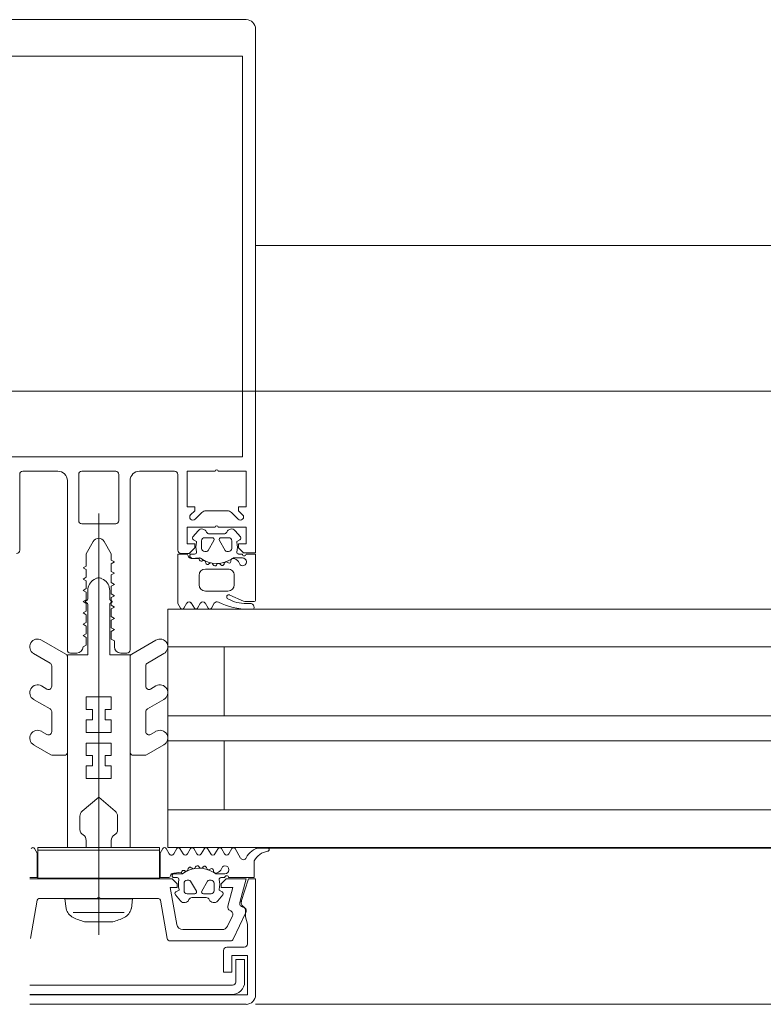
# Model space of a CAD drawing. Header units: centimetres. Extents: x -2424 to 2260, y -130 to 3012.
# Tile 69 of 81: x 491 to 502, y 1668 to 1684. Entities that reach past the tile are written whole.
import ezdxf

# ---------------------------------------------------------------- set-up
doc = ezdxf.new("R2010")
doc.units = ezdxf.units.CM
doc.linetypes.add('Długa kreska', pattern=[142.875, 95.25, -47.625])
for name, color, linetype, lineweight in [('A-DETL', 90, 'Continuous', 9), ('A-DETL-GENF', 92, 'Continuous', 13), ('A-GLAZ-CURT', 52, 'Continuous', 9), ('A-GLAZ-CWMG', 51, 'Continuous', 9)]:
    doc.layers.add(name, color=color, linetype=linetype, lineweight=lineweight)

msp = doc.modelspace()

# ---------------------------------------------------------------- linework, layer by layer
at = {"layer": 'A-DETL', "color": 251, "linetype": 'Długa kreska', "lineweight": 9}
msp.add_line((536.377, 1678.001), (3.377, 1678.001), dxfattribs=at)
at = {"layer": 'A-DETL-GENF', "color": 251, "lineweight": 9, "extrusion": (0, 0, -1)}
for p, q in [((489.527, 1683.926), (494.227, 1683.926)), ((494.377, 1683.776), (494.377, 1682.393)), ((494.377, 1682.926), (494.377, 1677.265)), ((494.167, 1682.869), (494.167, 1677.265)), ((490.617, 1675.466), (490.617, 1676.676)), ((491.557, 1676.676), (491.557, 1675.936)), ((492.147, 1676.726), (491.607, 1676.726)), ((492.197, 1675.936), (492.197, 1676.676)), ((493.137, 1676.676), (493.137, 1675.466)), ((491.377, 1676.576), (491.377, 1673.876)), ((492.377, 1673.876), (492.377, 1676.576)), ((491.877, 1676.053), (491.877, 1669.332)), ((493.519, 1676.066), (493.413, 1675.96)), ((493.924, 1676.096), (493.59, 1676.096)), ((494.101, 1675.96), (493.995, 1676.066)), ((491.607, 1675.886), (492.147, 1675.886)), ((493.379, 1675.68), (493.46, 1675.777)), ((493.567, 1675.666), (493.687, 1675.666)), ((493.642, 1675.725), (493.872, 1675.725)), ((493.827, 1675.666), (493.947, 1675.666)), ((494.053, 1675.777), (494.135, 1675.68)), ((493.517, 1675.496), (493.517, 1675.616)), ((493.713, 1675.621), (493.62, 1675.461)), ((493.893, 1675.461), (493.801, 1675.621)), ((493.997, 1675.616), (493.997, 1675.496)), ((493.341, 1675.405), (493.406, 1675.405)), ((493.594, 1675.446), (493.567, 1675.446)), ((493.947, 1675.446), (493.919, 1675.446)), ((494.106, 1675.405), (494.167, 1675.405)), ((493.522, 1675.293), (493.536, 1675.3)), ((493.579, 1675.281), (493.584, 1675.261)), ((493.633, 1675.247), (493.644, 1675.256)), ((493.692, 1675.249), (493.702, 1675.231)), ((493.754, 1675.23), (493.761, 1675.242)), ((493.81, 1675.247), (493.824, 1675.233)), ((493.874, 1675.245), (493.879, 1675.259)), ((493.924, 1675.276), (493.943, 1675.266)), ((493.984, 1675.288), (493.985, 1675.302)), ((494.167, 1675.345), (494.038, 1675.345)), ((494.104, 1675.284), (494.132, 1675.235)), ((493.477, 1674.915), (493.477, 1675.065)), ((493.577, 1675.165), (493.937, 1675.165)), ((494.037, 1675.065), (494.037, 1674.915)), ((491.802, 1674.998), (491.827, 1675.012)), ((491.952, 1674.998), (491.927, 1675.012)), ((491.702, 1674.686), (491.702, 1674.825)), ((492.052, 1674.686), (492.052, 1674.825)), ((493.937, 1674.815), (493.577, 1674.815)), ((494.187, 1674.654), (493.966, 1674.752)), ((491.667, 1674.654), (491.692, 1674.669)), ((491.692, 1674.622), (491.667, 1674.637)), ((492.087, 1674.654), (492.062, 1674.669)), ((492.062, 1674.622), (492.087, 1674.637)), ((493.281, 1674.625), (493.232, 1674.54)), ((493.401, 1674.54), (493.352, 1674.625)), ((493.501, 1674.625), (493.453, 1674.54)), ((493.621, 1674.54), (493.572, 1674.625)), ((493.719, 1674.621), (493.673, 1674.54)), ((494.357, 1674.646), (494.228, 1674.646)), ((494.232, 1674.616), (494.293, 1674.616)), ((494.353, 1674.556), (494.353, 1674.546)), ((490.964, 1674.034), (491.352, 1673.81)), ((492.789, 1674.034), (492.402, 1673.81)), ((491.102, 1673.666), (490.839, 1673.817)), ((491.427, 1673.826), (491.527, 1673.826)), ((492.227, 1673.826), (492.327, 1673.826)), ((492.652, 1673.666), (492.914, 1673.817)), ((491.127, 1673.296), (491.127, 1673.622)), ((491.377, 1673.767), (491.377, 1672.246)), ((492.377, 1673.767), (492.377, 1672.246)), ((492.627, 1673.296), (492.627, 1673.622)), ((490.964, 1673.304), (491.052, 1673.253)), ((492.789, 1673.304), (492.702, 1673.253)), ((491.102, 1672.936), (490.839, 1673.087)), ((492.652, 1672.936), (492.914, 1673.087)), ((491.127, 1672.571), (491.127, 1672.892)), ((492.627, 1672.571), (492.627, 1672.892)), ((490.964, 1672.578), (491.052, 1672.528)), ((492.789, 1672.578), (492.702, 1672.528)), ((491.115, 1672.202), (490.839, 1672.362)), ((492.638, 1672.202), (492.914, 1672.362)), ((491.327, 1672.196), (491.14, 1672.196)), ((492.427, 1672.196), (492.613, 1672.196)), ((491.577, 1671.227), (491.577, 1671.012)), ((492.177, 1671.227), (492.177, 1671.012)), ((492.951, 1670.71), (492.999, 1670.626)), ((493.073, 1670.627), (493.121, 1670.708)), ((493.172, 1670.708), (493.222, 1670.623)), ((493.29, 1670.623), (493.341, 1670.708)), ((493.392, 1670.708), (493.442, 1670.624)), ((493.511, 1670.623), (493.561, 1670.708)), ((493.612, 1670.708), (493.662, 1670.624)), ((493.73, 1670.624), (493.78, 1670.708)), ((493.832, 1670.708), (493.882, 1670.624)), ((493.95, 1670.624), (494, 1670.708)), ((494.052, 1670.708), (494.139, 1670.556)), ((494.476, 1670.724), (494.564, 1670.724)), ((493.256, 1670.351), (493.242, 1670.358)), ((493.304, 1670.39), (493.299, 1670.37)), ((493.364, 1670.395), (493.353, 1670.404)), ((493.422, 1670.42), (493.412, 1670.402)), ((493.481, 1670.409), (493.473, 1670.421)), ((493.544, 1670.418), (493.53, 1670.404)), ((493.599, 1670.392), (493.594, 1670.406)), ((493.663, 1670.385), (493.644, 1670.375)), ((493.705, 1670.349), (493.704, 1670.363)), ((493.852, 1670.416), (493.824, 1670.367)), ((493.126, 1670.246), (493.061, 1670.246)), ((493.314, 1670.206), (493.287, 1670.206)), ((493.433, 1670.031), (493.34, 1670.191)), ((493.613, 1670.191), (493.521, 1670.031)), ((493.667, 1670.206), (493.639, 1670.206)), ((493.758, 1670.306), (493.887, 1670.306)), ((493.887, 1670.246), (493.826, 1670.246)), ((493.237, 1670.156), (493.237, 1670.036)), ((493.717, 1670.036), (493.717, 1670.156)), ((490.894, 1669.886), (490.787, 1669.277)), ((491.852, 1669.911), (490.924, 1669.911)), ((492.83, 1669.911), (491.902, 1669.911)), ((492.966, 1669.277), (492.859, 1669.886)), ((493.18, 1669.874), (493.099, 1669.971)), ((493.287, 1669.986), (493.407, 1669.986)), ((493.592, 1669.926), (493.362, 1669.926)), ((493.547, 1669.986), (493.667, 1669.986)), ((493.855, 1669.971), (493.773, 1669.874)), ((491.469, 1669.69), (492.284, 1669.69)), ((492.102, 1669.542), (491.652, 1669.542)), ((493.932, 1669.473), (494.008, 1669.637)), ((494.221, 1669.691), (494.022, 1669.264)), ((493.219, 1669.416), (493.841, 1669.416)), ((493.977, 1669.236), (493.016, 1669.236)), ((494.197, 1669.136), (493.917, 1669.136)), ((490.777, 1668.531), (494.012, 1668.531)), ((494.002, 1668.381), (490.777, 1668.381)), ((490.777, 1668.226), (494.227, 1668.226))]:
    msp.add_line(p, q, dxfattribs=at)
at = {"layer": 'A-DETL-GENF', "color": 251, "lineweight": 9, "extrusion": (0, 0, -1), "flags": 128}
for points in [[(-489.587, 1682.393), (-489.587, 1683.346), (-494.167, 1683.346), (-494.167, 1682.393)], [(-489.587, 1677.426), (-489.587, 1677.105), (-489.587, 1676.956), (-490.757, 1676.956), (-492.997, 1676.956), (-494.167, 1676.956), (-494.167, 1677.105), (-494.167, 1677.426)], [(-493.782, 1675.836), (-494.227, 1675.836), (-494.227, 1675.566), (-494.107, 1675.566), (-494.107, 1675.506), (-494.187, 1675.426), (-494.377, 1675.426), (-494.377, 1677.105), (-494.377, 1677.426)], [(-490.667, 1676.726), (-490.757, 1676.726), (-491.227, 1676.726)], [(-492.527, 1676.726), (-492.997, 1676.726), (-493.087, 1676.726)], [(-493.342, 1676.031), (-493.407, 1676.096), (-493.407, 1676.156), (-493.287, 1676.156), (-493.287, 1676.726), (-493.732, 1676.726)], [(-493.782, 1676.726), (-494.227, 1676.726), (-494.227, 1676.156), (-494.107, 1676.156), (-494.107, 1676.096), (-494.171, 1676.031)], [(-493.187, 1675.416), (-493.317, 1675.416), (-493.407, 1675.506), (-493.407, 1675.566), (-493.287, 1675.566), (-493.287, 1675.836), (-493.732, 1675.836)], [(-491.627, 1673.926), (-491.677, 1673.954), (-491.677, 1674.077), (-491.627, 1674.106), (-491.677, 1674.134), (-491.677, 1674.257), (-491.627, 1674.286), (-491.677, 1674.314), (-491.677, 1674.437), (-491.627, 1674.466), (-491.677, 1674.494), (-491.677, 1674.617), (-491.627, 1674.646), (-491.677, 1674.674), (-491.677, 1674.797), (-491.627, 1674.826), (-491.677, 1674.854), (-491.677, 1674.977), (-491.627, 1675.006), (-491.677, 1675.034), (-491.677, 1675.157), (-491.627, 1675.186), (-491.677, 1675.214), (-491.677, 1675.409), (-491.79, 1675.606)], [(-491.963, 1675.606), (-492.077, 1675.409), (-492.077, 1675.309), (-492.127, 1675.28), (-492.077, 1675.251), (-492.077, 1675.129), (-492.127, 1675.1), (-492.077, 1675.071), (-492.077, 1674.949), (-492.127, 1674.92), (-492.077, 1674.891), (-492.077, 1674.769), (-492.127, 1674.74), (-492.077, 1674.711), (-492.077, 1674.589), (-492.127, 1674.56), (-492.077, 1674.531), (-492.077, 1674.409), (-492.127, 1674.38), (-492.077, 1674.351), (-492.077, 1674.229), (-492.127, 1674.2), (-492.077, 1674.171), (-492.077, 1674.049), (-492.127, 1674.02), (-492.127, 1673.926)], [(-493.437, 1675.593), (-493.437, 1675.605), (-493.387, 1675.634)], [(-494.127, 1675.634), (-494.077, 1675.605), (-494.077, 1675.593)], [(-493.18, 1674.54), (-493.137, 1674.615), (-493.137, 1675.405), (-493.272, 1675.405)], [(-494.227, 1675.405), (-494.377, 1675.405), (-494.377, 1674.666)], [(-493.482, 1675.345), (-493.352, 1675.335), (-493.479, 1675.335), (-493.479, 1675.32)], [(-492.141, 1671.304), (-491.877, 1671.526), (-491.877, 1671.826), (-492.077, 1671.826), (-492.077, 1672.026), (-491.977, 1672.026), (-491.977, 1672.192), (-492.077, 1672.192), (-492.077, 1672.392), (-491.877, 1672.392), (-491.877, 1672.559), (-492.077, 1672.559), (-492.077, 1672.759), (-491.977, 1672.759), (-491.977, 1672.926), (-492.077, 1672.926), (-492.077, 1673.126), (-491.877, 1673.126), (-491.877, 1675.026), (-491.877, 1673.126), (-491.677, 1673.126), (-491.677, 1672.926), (-491.777, 1672.926), (-491.777, 1672.759), (-491.677, 1672.759), (-491.677, 1672.559), (-491.877, 1672.559), (-491.877, 1672.392), (-491.677, 1672.392), (-491.677, 1672.192), (-491.777, 1672.192), (-491.777, 1672.026), (-491.677, 1672.026), (-491.677, 1671.826), (-491.877, 1671.826), (-491.877, 1671.526), (-491.612, 1671.304)], [(-491.677, 1670.839), (-491.677, 1670.726), (-491.377, 1670.726), (-491.377, 1673.796), (-491.702, 1673.796), (-491.702, 1674.605)], [(-492.077, 1670.839), (-492.077, 1670.726), (-492.377, 1670.726), (-492.377, 1673.796), (-492.052, 1673.796), (-492.052, 1674.605)], [(-490.777, 1670.246), (-490.897, 1670.246), (-490.897, 1670.635), (-490.854, 1670.71)], [(-492.992, 1670.246), (-492.857, 1670.246), (-492.857, 1670.635), (-492.899, 1670.71)], [(-494.357, 1670.515), (-494.357, 1670.246), (-493.947, 1670.246)], [(-493.08, 1670.306), (-493.202, 1670.306), (-493.199, 1670.331), (-493.072, 1670.316)], [(-490.777, 1670.226), (-493.047, 1670.226), (-493.127, 1670.146), (-493.127, 1670.086), (-493.017, 1670.086), (-493.12, 1669.498)], [(-493.934, 1669.791), (-494.013, 1670.086), (-493.827, 1670.086), (-493.827, 1670.146), (-493.907, 1670.226), (-494.227, 1670.226), (-494.126, 1669.851)], [(-494.377, 1668.375), (-494.377, 1670.226), (-494.267, 1670.226), (-494.15, 1669.867)], [(-493.107, 1670.017), (-493.157, 1670.046), (-493.157, 1670.058)], [(-493.797, 1670.058), (-493.797, 1670.046), (-493.847, 1670.017)], [(-491.357, 1669.752), (-491.337, 1669.905), (-492.417, 1669.905), (-492.397, 1669.752)], [(-494.217, 1669.724), (-494.217, 1669.619), (-494.247, 1669.501), (-494.247, 1669.186)], [(-493.867, 1669.086), (-493.867, 1668.736), (-493.997, 1668.736), (-493.997, 1669.006), (-494.247, 1669.006), (-494.247, 1668.376), (-490.777, 1668.376)], [(-494.062, 1668.581), (-494.062, 1668.941), (-494.202, 1668.941), (-494.202, 1668.581)]]:
    msp.add_lwpolyline(points, dxfattribs=at)
for points in [[(-490.907, 1670.726), (-492.847, 1670.726), (-492.847, 1670.686), (-490.907, 1670.686)], [(-490.907, 1670.686), (-492.847, 1670.686), (-492.847, 1670.236), (-490.907, 1670.236)]]:
    msp.add_lwpolyline(points, close=True, dxfattribs=at)
at = {"layer": 'A-DETL-GENF', "color": 251, "lineweight": 9, "extrusion": (0, 0, -1)}
for centre, radius, start, end in [((-494.227, 1683.776), 0.15, 90, 180), ((-490.667, 1676.676), 0.05, 0, 90), ((-491.227, 1676.576), 0.15, 90, 180), ((-491.607, 1676.676), 0.05, 0, 90), ((-492.147, 1676.676), 0.05, 90, 180), ((-492.527, 1676.576), 0.15, 0, 90), ((-493.087, 1676.676), 0.05, 90, 180), ((-493.757, 1676.72), 0.0256, 12.6804, 167.3196), ((-493.377, 1675.996), 0.05, 225, 45), ((-493.59, 1675.996), 0.1, 45, 90), ((-493.924, 1675.996), 0.1, 90, 135), ((-494.136, 1675.996), 0.05, 135, 315), ((-491.607, 1675.936), 0.05, 270, 0), ((-492.147, 1675.936), 0.05, 180, 270), ((-493.757, 1675.83), 0.0256, 12.6804, 167.3196), ((-493.402, 1675.66), 0.03, 299.9961, 40.0091), ((-493.522, 1675.725), 0.08, 40.0008, 157.375), ((-493.567, 1675.616), 0.05, 0.007, 89.9886), ((-493.642, 1675.775), 0.05, 269.9966, 337.3769), ((-493.687, 1675.636), 0.03, 89.9965, 209.9951), ((-493.827, 1675.636), 0.03, 329.9953, 90.0042), ((-493.872, 1675.775), 0.05, 202.6202, 269.9974), ((-493.992, 1675.725), 0.08, 22.6134, 140.0011), ((-493.947, 1675.616), 0.05, 89.9877, 180.0079), ((-494.112, 1675.66), 0.03, 140.0081, 239.9928), ((-491.877, 1675.556), 0.1, 30, 150), ((-493.741, 1675.514), 0.314, 346.8002, 14.4808), ((-493.773, 1675.514), 0.314, 165.4957, 194.4999), ((-490.567, 1675.466), 0.05, 180, 270), ((-493.187, 1675.466), 0.05, 270, 0), ((-493.272, 1675.375), 0.03, 90.0008, 172.8093), ((-493.352, 1675.385), 0.05, 269.9889, 352.8241), ((-493.36, 1675.378), 0.033, 269.9978, 54.9077), ((-493.406, 1675.435), 0.03, 166.8002, 269.9978), ((-493.567, 1675.496), 0.05, 270.0068, 359.9887), ((-493.594, 1675.476), 0.03, 209.9928, 270.0084), ((-493.919, 1675.476), 0.03, 269.9857, 330.0042), ((-493.947, 1675.496), 0.05, 179.9875, 270.008), ((-494.107, 1675.436), 0.03, 270.903, 359.9793), ((-494.197, 1675.405), 0.03, 179.9978, 359.9978), ((-493.509, 1675.32), 0.03, 243.0068, 359.9866), ((-493.482, 1675.315), 0.03, 89.9978, 125.839), ((-493.757, 1675.696), 0.44, 234.9199, 305.839), ((-493.55, 1675.274), 0.03, 63.0009, 164.9963), ((-493.613, 1675.269), 0.03, 227.9949, 345.0023), ((-493.665, 1675.233), 0.0316, 48.0004, 149.9952), ((-493.728, 1675.246), 0.03, 212.9992, 329.9975), ((-493.788, 1675.225), 0.0316, 32.9873, 135.0068), ((-493.846, 1675.254), 0.03, 197.9969, 314.9972), ((-493.909, 1675.249), 0.0316, 18.0011, 119.9907), ((-493.957, 1675.289), 0.0272, 183.0125, 299.9868), ((-494.018, 1675.3), 0.0339, 3.0003, 90.8195), ((-494.038, 1675.295), 0.05, 54.9199, 89.9978), ((-494.017, 1675.234), 0.1, 90.8249, 149.9955), ((-494.167, 1675.255), 0.04, 269.9978, 330.004), ((-494.167, 1675.28), 0.065, 89.9978, 269.9978), ((-493.577, 1675.065), 0.1, 359.9978, 89.9978), ((-493.937, 1675.065), 0.1, 89.9978, 179.9978), ((-491.902, 1674.825), 0.2, 0, 60), ((-491.877, 1674.926), 0.1, 60, 90), ((-491.877, 1674.926), 0.1, 90, 120), ((-491.852, 1674.825), 0.2, 120, 180), ((-493.577, 1674.915), 0.1, 269.9978, 359.9978), ((-493.937, 1674.915), 0.1, 179.9978, 269.9978), ((-493.952, 1674.721), 0.035, 298.0726, 113.9962), ((-491.672, 1674.646), 0.01, 300.0198, 59.9697), ((-491.682, 1674.686), 0.02, 180, 239.9697), ((-491.682, 1674.605), 0.02, 120.0198, 180), ((-492.072, 1674.686), 0.02, 300.0303, 0), ((-492.072, 1674.605), 0.02, 0, 59.9802), ((-492.082, 1674.646), 0.01, 120.0303, 239.9802), ((-493.316, 1674.604), 0.041, 30.003, 149.9925), ((-493.537, 1674.604), 0.041, 29.9963, 149.9993), ((-493.763, 1674.594), 0.051, 31.8047, 116.6592), ((-494.266, 1675.596), 1.07, 270.0066, 296.658), ((-494.232, 1675.246), 0.63, 269.9981, 298.0699), ((-494.228, 1674.746), 0.1, 270.0023, 293.9916), ((-494.293, 1674.556), 0.06, 89.9876, 180.0101), ((-494.357, 1674.666), 0.02, 180.0061, 269.9938), ((-493.206, 1674.555), 0.03, 209.9942, 330.0014), ((-493.427, 1674.555), 0.03, 209.9942, 330.0014), ((-493.647, 1674.555), 0.03, 209.9942, 330.0014), ((-494.333, 1674.546), 0.02, 179.9598, 270.0205), ((-490.902, 1673.925), 0.125, 300, 120), ((-492.852, 1673.925), 0.125, 60, 240), ((-491.327, 1673.767), 0.05, 120, 180), ((-491.427, 1673.876), 0.05, 270, 0), ((-491.527, 1673.926), 0.1, 180, 270), ((-492.227, 1673.926), 0.1, 270, 0), ((-492.327, 1673.876), 0.05, 180, 270), ((-492.427, 1673.767), 0.05, 0, 60), ((-491.077, 1673.622), 0.05, 120, 180), ((-492.677, 1673.622), 0.05, 0, 60), ((-490.902, 1673.195), 0.125, 300, 120), ((-492.852, 1673.195), 0.125, 60, 240), ((-491.077, 1673.296), 0.05, 180, 300), ((-492.677, 1673.296), 0.05, 240, 0), ((-491.077, 1672.892), 0.05, 120, 180), ((-492.677, 1672.892), 0.05, 0, 60), ((-490.902, 1672.47), 0.125, 300, 120), ((-491.077, 1672.571), 0.05, 180, 300), ((-492.677, 1672.571), 0.05, 240, 0), ((-492.852, 1672.47), 0.125, 60, 240), ((-491.327, 1672.246), 0.05, 180, 270), ((-492.427, 1672.246), 0.05, 270, 0), ((-491.14, 1672.246), 0.05, 270, 300), ((-492.613, 1672.246), 0.05, 240, 270), ((-491.677, 1671.227), 0.1, 0, 50), ((-492.077, 1671.227), 0.1, 130, 180), ((-491.677, 1671.012), 0.1, 300, 0), ((-492.077, 1671.012), 0.1, 180, 240), ((-491.577, 1670.839), 0.1, 120, 180), ((-492.177, 1670.839), 0.1, 0, 60), ((-490.828, 1670.695), 0.03, 29.868, 150.2035), ((-492.925, 1670.695), 0.03, 29.7965, 150.132), ((-493.146, 1670.693), 0.03, 30.3446, 149.7685), ((-493.366, 1670.693), 0.03, 30.3449, 149.5346), ((-493.586, 1670.693), 0.03, 30.1448, 149.5346), ((-493.806, 1670.693), 0.03, 30.5887, 149.5346), ((-494.026, 1670.693), 0.03, 30.7154, 150.1649), ((-494.491, 1670.435), 0.291, 25.3637, 80.4545), ((-494.61, 1670.382), 0.286, 27.5921, 81.6433), ((-494.476, 1670.524), 0.2, 80.4545, 89.9022), ((-494.564, 1670.695), 0.03, 89.9022, 261.6433), ((-493.036, 1670.646), 0.0416, 206.9541, 331.568), ((-493.256, 1670.647), 0.0419, 215.4665, 324.6999), ((-493.477, 1670.649), 0.043, 217.8436, 323.8234), ((-493.696, 1670.647), 0.0415, 215.012, 324.988), ((-493.916, 1670.648), 0.0417, 215.132, 324.868), ((-494.183, 1670.581), 0.05, 205.3637, 330.1649), ((-493.229, 1670.331), 0.03, 0.0112, 116.991), ((-493.477, 1669.955), 0.44, 54.1588, 125.0779), ((-493.27, 1670.378), 0.03, 195.0015, 296.9968), ((-493.333, 1670.382), 0.03, 14.9955, 132.0028), ((-493.385, 1670.418), 0.0316, 210.0026, 311.9974), ((-493.448, 1670.405), 0.03, 30.0003, 146.9985), ((-493.508, 1670.426), 0.0316, 224.991, 327.0104), ((-493.566, 1670.397), 0.03, 45.0005, 162.0009), ((-493.629, 1670.402), 0.0316, 240.007, 341.9967), ((-493.677, 1670.362), 0.0272, 60.011, 176.9853), ((-493.738, 1670.351), 0.0339, 269.1783, 356.9975), ((-493.737, 1670.417), 0.1, 210.0023, 269.1728), ((-493.887, 1670.396), 0.04, 29.9937, 90), ((-493.887, 1670.371), 0.065, 90, 270), ((-492.992, 1670.276), 0.03, 187.1885, 269.997), ((-493.072, 1670.266), 0.05, 7.1737, 90.0088), ((-493.08, 1670.273), 0.033, 305.0901, 90), ((-493.126, 1670.216), 0.03, 90, 193.1975), ((-493.461, 1670.137), 0.314, 345.517, 13.1975), ((-493.202, 1670.336), 0.03, 234.1588, 270), ((-493.287, 1670.156), 0.05, 0.009, 89.991), ((-493.314, 1670.176), 0.03, 89.9893, 150.005), ((-493.639, 1670.176), 0.03, 29.9936, 90.0121), ((-493.667, 1670.156), 0.05, 89.9897, 180.0103), ((-493.758, 1670.356), 0.05, 270, 305.0779), ((-493.827, 1670.216), 0.03, 0.0185, 89.0948), ((-493.493, 1670.137), 0.314, 165.4979, 194.5021), ((-493.917, 1670.246), 0.03, 0, 180), ((-493.122, 1669.991), 0.03, 319.9887, 60.0017), ((-493.287, 1670.036), 0.05, 270.0092, 359.9908), ((-493.407, 1670.016), 0.03, 150.0027, 270.0013), ((-493.547, 1670.016), 0.03, 269.9936, 30.0024), ((-493.667, 1670.036), 0.05, 179.9899, 270.0101), ((-493.832, 1669.991), 0.03, 120.0049, 219.9897), ((-490.924, 1669.881), 0.03, 10, 90), ((-491.877, 1669.905), 0.0256, 12.6804, 167.3196), ((-492.83, 1669.881), 0.03, 90, 170), ((-493.242, 1669.926), 0.08, 202.6228, 319.9969), ((-493.362, 1669.876), 0.05, 22.6209, 90.0012), ((-493.592, 1669.876), 0.05, 90.0003, 157.3776), ((-493.712, 1669.926), 0.08, 219.9967, 337.3844), ((-494.217, 1669.846), 0.07, 300.0064, 18), ((-491.57, 1669.805), 0.22, 297.2746, 346.0268), ((-492.183, 1669.805), 0.22, 193.9707, 242.728), ((-493.992, 1669.776), 0.06, 288.8192, 15), ((-493.954, 1669.662), 0.06, 108.8192, 205), ((-494.184, 1669.836), 0.06, 278.4417, 15), ((-494.167, 1669.717), 0.06, 98.4417, 205), ((-494.147, 1669.724), 0.07, 120.0064, 180), ((-491.877, 1670.434), 0.92, 284.1683, 296.293), ((-491.876, 1670.435), 0.921, 243.7078, 255.8284), ((-493.219, 1669.516), 0.1, 270, 350), ((-493.841, 1669.516), 0.1, 205, 270), ((-493.016, 1669.286), 0.05, 270, 350), ((-493.977, 1669.286), 0.05, 205, 270), ((-493.917, 1669.086), 0.05, 0, 90.0001), ((-494.196, 1669.187), 0.0512, 180.5709, 268.6482), ((-494.002, 1668.581), 0.2, 179.9718, 270.0352), ((-494.012, 1668.581), 0.0499, 179.8796, 270.0225), ((-494.227, 1668.375), 0.15, 179.9938, 270.0062)]:
    msp.add_arc(centre, radius, start, end, dxfattribs=at)
at = {"layer": 'A-GLAZ-CURT', "color": 251, "lineweight": 9}
for p, q in [((526.777, 1674.526), (492.977, 1674.526)), ((492.977, 1674.526), (492.977, 1670.726)), ((526.777, 1673.926), (492.977, 1673.926)), ((493.877, 1672.826), (493.877, 1673.926)), ((526.777, 1672.826), (492.977, 1672.826)), ((526.777, 1672.426), (492.977, 1672.426)), ((493.877, 1671.326), (493.877, 1672.426)), ((526.777, 1671.326), (492.977, 1671.326)), ((492.977, 1670.726), (526.777, 1670.726))]:
    msp.add_line(p, q, dxfattribs=at)
at = {"layer": 'A-GLAZ-CWMG', "color": 251, "lineweight": 9}
for p, q in [((525.377, 1680.326), (494.377, 1680.326)), ((494.377, 1670.716), (525.377, 1670.716)), ((494.377, 1668.226), (525.377, 1668.226))]:
    msp.add_line(p, q, dxfattribs=at)

doc.saveas('drawing.dxf')
